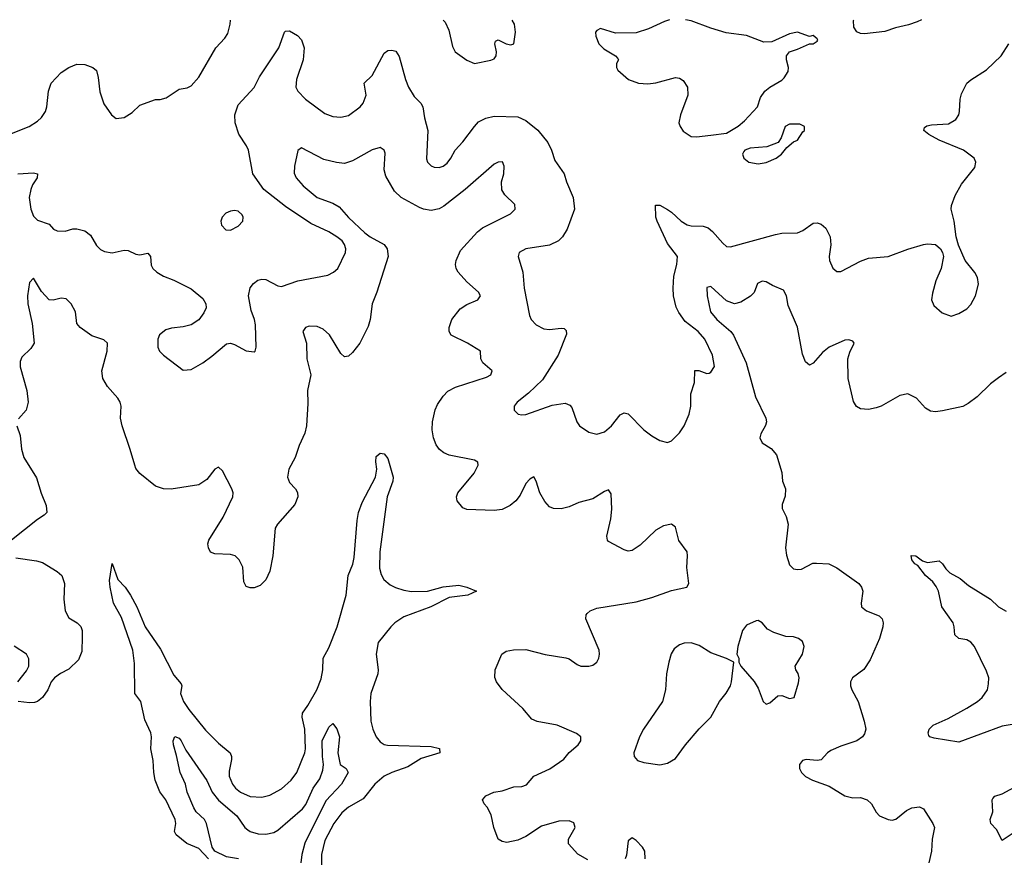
# Model space of a CAD drawing. Header units: inches. Extents: x 1954678 to 2060271, y 904822 to 1016299.
# Tile 226 of 256: x 1981220 to 1986220, y 1011998 to 1016253. Entities that reach past the tile are written whole.
import ezdxf

# ---------------------------------------------------------------- set-up
doc = ezdxf.new("R2010")
doc.units = ezdxf.units.IN
doc.header["$MEASUREMENT"] = 0
doc.layers.add('B9081', color=7, linetype='Continuous')

msp = doc.modelspace()

# ---------------------------------------------------------------- linework, layer by layer
at = {"layer": 'B9081', "color": 5}
for points, elevation in [([(1983370.7, 1016251.4), (1983380.6, 1016240.6), (1983399.9, 1016199.9), (1983417.1, 1016117.1), (1983430.8, 1016090), (1983490, 1016048), (1983530, 1016030.6), (1983613.1, 1016046.9), (1983630, 1016054), (1983638.7, 1016070), (1983641.3, 1016090), (1983632.3, 1016130), (1983636.5, 1016143.5), (1983650, 1016150.4), (1983690, 1016130.4), (1983713.6, 1016126.4), (1983729.3, 1016130.7), (1983738.4, 1016190), (1983733.3, 1016230), (1983720, 1016251.7)], 560), ([(1984520.4, 1016252.3), (1984495.2, 1016244.8), (1984413.5, 1016206.5), (1984350, 1016187.3), (1984245.6, 1016185.6), (1984170, 1016208), (1984150, 1016198), (1984144.7, 1016190), (1984146, 1016170), (1984161, 1016130), (1984185.8, 1016105.8), (1984244.7, 1016070), (1984256.8, 1016056.8), (1984261, 1016050), (1984251, 1016030), (1984250.8, 1016010), (1984256.8, 1015996.8), (1984311, 1015950), (1984362, 1015930), (1984410, 1015926.7), (1984450, 1015932.7), (1984550, 1015958.8), (1984570, 1015956), (1984590, 1015944.7), (1984610.4, 1015910.4), (1984613, 1015870), (1984574.9, 1015770), (1984567.7, 1015730), (1984574, 1015710), (1984590, 1015687.3), (1984630, 1015660.5), (1984657.5, 1015657.5), (1984730, 1015666.4), (1984810, 1015676.3), (1984867.8, 1015712.2), (1984900.5, 1015739.5), (1984966, 1015810), (1984982.5, 1015857.5), (1985004, 1015890), (1985028.7, 1015910), (1985090, 1015946), (1985102, 1015958), (1985122, 1015990), (1985124, 1016010), (1985114, 1016050), (1985114, 1016070), (1985129, 1016090), (1985170, 1016103), (1985230, 1016131.3), (1985250, 1016131), (1985270, 1016144.7), (1985273.2, 1016150), (1985270, 1016155.3), (1985250, 1016172.7), (1985230, 1016168.7), (1985170, 1016189.3), (1985130, 1016182), (1985039, 1016141), (1984999.1, 1016139.1), (1984910, 1016173.3), (1984807, 1016187), (1984730, 1016209.7), (1984630, 1016247), (1984600.8, 1016252.4)], 560), ([(1985798.9, 1016253.3), (1985777.7, 1016242.3), (1985733.5, 1016226.5), (1985667.3, 1016212.7), (1985612.9, 1016192.9), (1985510, 1016181.8), (1985490, 1016183.5), (1985471.8, 1016191.8), (1985456.1, 1016216.1), (1985454.6, 1016250), (1985455.4, 1016253)], 540), ([(1981170, 1015672.4), (1981268.5, 1015711.5), (1981310, 1015738.4), (1981330, 1015757.1), (1981350, 1015787.7), (1981356.8, 1015810), (1981366.2, 1015890), (1981379.2, 1015930), (1981430, 1015984.6), (1981470, 1016010.3), (1981510, 1016028), (1981550, 1016024.9), (1981590.4, 1016010.4), (1981610, 1015994.8), (1981619, 1015959), (1981626.6, 1015886.6), (1981646.6, 1015826.6), (1981686, 1015770), (1981710, 1015751.3), (1981750, 1015756), (1981790, 1015781), (1981830, 1015818.8), (1981910, 1015847.3), (1981932.5, 1015847.5), (1981964.1, 1015855.9), (1982030, 1015900.7), (1982070, 1015907.7), (1982090, 1015917.3), (1982130, 1015960.7), (1982215.6, 1016110), (1982261, 1016159), (1982277, 1016183), (1982288.3, 1016230), (1982290.2, 1016250.5)], 560), ([(1981210, 1015470.2), (1981290, 1015475.8), (1981310.3, 1015470.3), (1981307.7, 1015450), (1981285.3, 1015414.7), (1981275.5, 1015390), (1981268.4, 1015350), (1981276.1, 1015290), (1981290, 1015255.5), (1981310, 1015234.9), (1981370, 1015214.8), (1981390.8, 1015190), (1981410, 1015181.3), (1981450, 1015179.5), (1981489.7, 1015190.3), (1981509.7, 1015190.3), (1981550, 1015180.3), (1981579.3, 1015159.3), (1981610, 1015106), (1981630, 1015086.4), (1981650, 1015076.3), (1981690, 1015068.2), (1981750, 1015082), (1981770, 1015080.3), (1981810, 1015061.6), (1981830, 1015058), (1981870, 1015066.8), (1981884, 1015050), (1981886.9, 1015006.9), (1981895.5, 1014990), (1981916.3, 1014970), (1981950, 1014950.3), (1982002.8, 1014930), (1982090, 1014886.7), (1982150, 1014836.4), (1982164.9, 1014810), (1982166.7, 1014790), (1982155.4, 1014764.6), (1982130, 1014729.4), (1982090, 1014702.9), (1982050, 1014693.3), (1981990, 1014686.6), (1981962, 1014678), (1981930, 1014652.3), (1981921.3, 1014630), (1981922, 1014590), (1981930.4, 1014570), (1981949.2, 1014549.2), (1982050, 1014473.4), (1982090, 1014477.1), (1982149.4, 1014510), (1982196.2, 1014543.8), (1982270, 1014607.3), (1982290, 1014610.7), (1982310, 1014604), (1982370, 1014570.8), (1982410, 1014566), (1982415.3, 1014570), (1982420.9, 1014590), (1982416.9, 1014703.1), (1982412, 1014730), (1982395.3, 1014775.3), (1982382, 1014850), (1982390, 1014890.5), (1982406.3, 1014913.7), (1982429.8, 1014930.2), (1982450, 1014934.9), (1982470, 1014933.4), (1982530, 1014901.1), (1982550, 1014898.7), (1982632.5, 1014927.5), (1982783.8, 1014956.2), (1982813.2, 1014970), (1982836, 1014990), (1982873.6, 1015070), (1982876.3, 1015090), (1982870, 1015111.6), (1982856.9, 1015130), (1982830, 1015150.8), (1982790, 1015176), (1982697.4, 1015217.4), (1982570, 1015303.7), (1982459, 1015390), (1982403.2, 1015470), (1982381.8, 1015590), (1982372.1, 1015612.1), (1982332.4, 1015672.4), (1982313.6, 1015730), (1982312.2, 1015770), (1982330, 1015821.1), (1982410, 1015908.9), (1982437.8, 1015962.2), (1982535.1, 1016110), (1982564, 1016190), (1982570, 1016194.8), (1982590, 1016196.3), (1982630, 1016172.4), (1982650, 1016150.4), (1982664.4, 1016110), (1982658.5, 1016050), (1982625.4, 1015950), (1982622.8, 1015910), (1982631.5, 1015890), (1982670.3, 1015850), (1982770, 1015776.9), (1982810, 1015761.3), (1982850, 1015758), (1982890, 1015767.4), (1982949.6, 1015810), (1982963.5, 1015830), (1982979.1, 1015870), (1982968.8, 1015931.2), (1983009.9, 1015970.1), (1983070, 1016082.4), (1983090, 1016097.6), (1983110, 1016099.3), (1983130, 1016093), (1983146.5, 1016066.5), (1983178.5, 1015950), (1983194.5, 1015910), (1983223.6, 1015863.6), (1983257.7, 1015830), (1983267.1, 1015810), (1983275.1, 1015755.1), (1983293.1, 1015690), (1983286.3, 1015546.3), (1983290.6, 1015530), (1983310, 1015510.6), (1983324.4, 1015504.4), (1983350, 1015502), (1983370, 1015508.8), (1983390, 1015523.7), (1983410, 1015550.4), (1983430.8, 1015590), (1983470, 1015632.8), (1983528.9, 1015711.1), (1983550, 1015735), (1983586.3, 1015753.7), (1983630, 1015763.8), (1983750, 1015760.6), (1983790, 1015741.5), (1983851.6, 1015691.6), (1983902.2, 1015630), (1983921.2, 1015590), (1983938.2, 1015538.2), (1983985.5, 1015470), (1983996.3, 1015430), (1984030.3, 1015350.3), (1984038, 1015290), (1984000.2, 1015190), (1983976.8, 1015150), (1983956.5, 1015130), (1983910, 1015107.4), (1983790.2, 1015089.8), (1983756.3, 1015070), (1983750.4, 1015049.6), (1983774.3, 1014970), (1983782.3, 1014890), (1983808.8, 1014750), (1983817.6, 1014730), (1983843.2, 1014703.2), (1983882.2, 1014682.2), (1983910, 1014679.2), (1983970, 1014686.7), (1983984.1, 1014684.1), (1983995.1, 1014675.1), (1983996.1, 1014656.1), (1983953.6, 1014550), (1983875.4, 1014424.6), (1983804.4, 1014355.6), (1983746.8, 1014310), (1983731, 1014290), (1983731, 1014270), (1983752, 1014250), (1983770, 1014246), (1983790, 1014248.2), (1983924.4, 1014295.6), (1983990, 1014304.9), (1984014.4, 1014294.4), (1984023.7, 1014283.7), (1984048.5, 1014210), (1984063, 1014190), (1984110, 1014157.6), (1984150, 1014147.2), (1984190, 1014159.5), (1984226, 1014190), (1984270, 1014245.5), (1984290, 1014256.3), (1984310, 1014250.6), (1984390, 1014170.4), (1984430, 1014139.5), (1984470, 1014115.8), (1984510, 1014104.9), (1984530, 1014113.4), (1984570, 1014154.9), (1984594, 1014190), (1984619.7, 1014250), (1984628.2, 1014290), (1984627.8, 1014352.2), (1984646, 1014410), (1984649.2, 1014470.8), (1984668.9, 1014471.1), (1984710, 1014456), (1984722, 1014458), (1984730, 1014462), (1984749.1, 1014490.9), (1984737.6, 1014550), (1984699.7, 1014630), (1984664.7, 1014670), (1984599.7, 1014719.7), (1984566.6, 1014766.6), (1984553.7, 1014793.7), (1984539.8, 1014850), (1984538.5, 1014890), (1984541.3, 1014950), (1984557.6, 1015010), (1984559.6, 1015050), (1984510, 1015116.3), (1984457.8, 1015230), (1984451.1, 1015250), (1984449, 1015311), (1984470, 1015310.8), (1984510, 1015288.7), (1984530, 1015276), (1984578.6, 1015230), (1984610, 1015210.9), (1984630, 1015205.9), (1984690, 1015205), (1984715.6, 1015195.6), (1984738.1, 1015178.1), (1984790, 1015117.4), (1984810, 1015101.1), (1984830, 1015098.7), (1985057.4, 1015162.6), (1985090, 1015168.9), (1985170, 1015170.3), (1985197.4, 1015182.6), (1985250, 1015219.5), (1985270, 1015220.9), (1985290, 1015214.6), (1985313.7, 1015193.7), (1985334.9, 1015150), (1985339.5, 1015110), (1985330.5, 1015050.5), (1985333, 1015030), (1985350, 1014991), (1985370, 1014974.8), (1985390, 1014974), (1985490, 1015026.7), (1985530, 1015042.4), (1985630, 1015050.4), (1985730, 1015088), (1985810, 1015110.7), (1985830, 1015114.8), (1985870, 1015110.8), (1985896, 1015090), (1985906.8, 1015070), (1985910.7, 1015050), (1985899.1, 1014990), (1985872.5, 1014927.5), (1985855.2, 1014864.8), (1985850.7, 1014830), (1985861.6, 1014801.6), (1985904.7, 1014764.7), (1985950, 1014748), (1985990, 1014760.5), (1986030, 1014784.9), (1986050, 1014806.8), (1986074, 1014850), (1986089.4, 1014910), (1986083.3, 1014943.3), (1986070, 1014969), (1986020.9, 1015030), (1985987.3, 1015107.3), (1985975.1, 1015150), (1985965.1, 1015230), (1985949.7, 1015290), (1985951.5, 1015310), (1985970, 1015361), (1986002.8, 1015417.2), (1986070, 1015502.8), (1986075.6, 1015530), (1986067, 1015550), (1986013.3, 1015590), (1985890, 1015640.6), (1985836.3, 1015670), (1985811.8, 1015690), (1985814.5, 1015705.5), (1985826.5, 1015713.5), (1985850, 1015718.6), (1985935.9, 1015724.1), (1985974.1, 1015745.9), (1985988.6, 1015770), (1985992.9, 1015787.1), (1985996.5, 1015850), (1986003, 1015877), (1986029.9, 1015930.1), (1986050, 1015947.9), (1986130, 1015998), (1986204.2, 1016070), (1986242.9, 1016130)], 540), ([(1984104.9, 1011984.9), (1984054.1, 1012014.1), (1984007, 1012067), (1984007.1, 1012090), (1984040.8, 1012150), (1984034.2, 1012174.2), (1984010, 1012183.9), (1983958.4, 1012181.6), (1983870, 1012157.1), (1983790, 1012103.8), (1983750, 1012085.2), (1983694, 1012074), (1983670, 1012078), (1983650, 1012091.3), (1983627.7, 1012150), (1983614.9, 1012214.9), (1983593.8, 1012253.8), (1983578.8, 1012270), (1983570.8, 1012290), (1983586.8, 1012310), (1983626.8, 1012330), (1983670, 1012336.8), (1983730, 1012356.8), (1983770, 1012358), (1983793.2, 1012366.8), (1983830.3, 1012410), (1983911.3, 1012448.7), (1983982.5, 1012497.5), (1984010, 1012530.8), (1984055.4, 1012570), (1984069.1, 1012590), (1984068.9, 1012610), (1984047.4, 1012627.4), (1983948.9, 1012668.9), (1983847.8, 1012687.8), (1983820.4, 1012700.4), (1983774.4, 1012754.4), (1983670, 1012850.7), (1983640.4, 1012890), (1983632.3, 1012912.3), (1983634, 1012950), (1983668.8, 1013031.2), (1983690, 1013045.1), (1983727, 1013053), (1983790, 1013053.3), (1983888.2, 1013028.2), (1983992.6, 1013012.6), (1984010, 1013006.1), (1984050, 1012977.1), (1984070, 1012969.4), (1984110.8, 1012969.2), (1984130, 1012974.7), (1984150.2, 1012989.8), (1984160.8, 1013010), (1984164.9, 1013030), (1984162.2, 1013050), (1984094, 1013210), (1984096.4, 1013230), (1984102.4, 1013237.6), (1984116.3, 1013250), (1984150, 1013263.5), (1984350, 1013296.3), (1984430, 1013318.3), (1984530, 1013354.5), (1984607.3, 1013370), (1984617.4, 1013390), (1984608, 1013470), (1984611.6, 1013530), (1984608.7, 1013550), (1984567.5, 1013607.5), (1984550, 1013674.8), (1984530, 1013690.4), (1984490, 1013681.7), (1984450, 1013659.6), (1984370, 1013584), (1984330, 1013557), (1984310, 1013554), (1984290, 1013560.4), (1984210, 1013603), (1984204.4, 1013610), (1984202.3, 1013630), (1984222.1, 1013717.9), (1984226.2, 1013766.2), (1984224.1, 1013844.1), (1984210, 1013864.9), (1984190, 1013857.1), (1984130, 1013819.5), (1984058.9, 1013801.1), (1984010, 1013778.7), (1983970, 1013768.9), (1983930, 1013770.3), (1983910, 1013779.5), (1983886.2, 1013806.2), (1983861.7, 1013850), (1983842.4, 1013910), (1983830, 1013930.5), (1983810, 1013919.5), (1983790, 1013897), (1983761.6, 1013838.4), (1983739.1, 1013810), (1983710, 1013785.5), (1983670, 1013765.2), (1983630, 1013760.2), (1983490, 1013765.7), (1983470, 1013773.4), (1983441.6, 1013810), (1983438.4, 1013830), (1983445.3, 1013850), (1983528.1, 1013950), (1983548.8, 1013990), (1983545.5, 1014005.5), (1983530, 1014016.1), (1983400.8, 1014040.8), (1983373, 1014053), (1983351.7, 1014070), (1983333.9, 1014093.9), (1983320.7, 1014130), (1983314.5, 1014170), (1983315.9, 1014210), (1983329.3, 1014270.7), (1983340.8, 1014299.2), (1983370, 1014341.6), (1983394.4, 1014365.6), (1983433.7, 1014386.3), (1983590, 1014437.8), (1983612, 1014450), (1983619.3, 1014470), (1983572.4, 1014510), (1983561.6, 1014530), (1983559.3, 1014570), (1983494.6, 1014610), (1983410.3, 1014650), (1983401.6, 1014670), (1983401.5, 1014690), (1983413.6, 1014730), (1983455.8, 1014784.2), (1983490, 1014807.1), (1983546.4, 1014830), (1983559.5, 1014850), (1983550.4, 1014870), (1983490, 1014921.3), (1983447.1, 1014970), (1983436.2, 1014990), (1983432.9, 1015010), (1983436, 1015030), (1983458.3, 1015081.7), (1983544.7, 1015175.3), (1983570, 1015196.8), (1983712.8, 1015267.2), (1983736.4, 1015290), (1983734.9, 1015314.9), (1983682.8, 1015362.8), (1983668.6, 1015388.6), (1983666.3, 1015430), (1983677.6, 1015470), (1983680.8, 1015510), (1983671.5, 1015531.5), (1983650, 1015530.4), (1983630, 1015519.6), (1983482.7, 1015390), (1983373.5, 1015306.5), (1983350, 1015292.8), (1983310, 1015283.2), (1983270, 1015290.2), (1983250, 1015299), (1983157.4, 1015350), (1983122.8, 1015382.8), (1983078.8, 1015458.8), (1983071, 1015490), (1983075.6, 1015575.6), (1983070, 1015590.7), (1983050, 1015604.4), (1983010, 1015591.7), (1982910, 1015536.9), (1982870, 1015523.6), (1982828.1, 1015528.1), (1982763.4, 1015543.4), (1982650, 1015603), (1982631.7, 1015588.3), (1982615.1, 1015510), (1982614.3, 1015474.3), (1982623.5, 1015450), (1982658.5, 1015410), (1982731, 1015350), (1982810, 1015320.5), (1982842.7, 1015302.7), (1982890, 1015248), (1982972.2, 1015170), (1982999.8, 1015150), (1983070, 1015111.8), (1983085.4, 1015090), (1983090.4, 1015050), (1983033.9, 1014870), (1983010.4, 1014810), (1982999.5, 1014730), (1982990, 1014694.9), (1982946.3, 1014610), (1982910, 1014562), (1982890, 1014544.2), (1982870, 1014540.3), (1982850, 1014557), (1982793.1, 1014653.1), (1982761, 1014681), (1982730, 1014694.9), (1982690, 1014697.3), (1982670.9, 1014689.1), (1982658.3, 1014670), (1982677, 1014610), (1982678.2, 1014530), (1982697.4, 1014450), (1982681.5, 1014370), (1982683.7, 1014303.7), (1982675.4, 1014190), (1982667.1, 1014152.9), (1982638.8, 1014090), (1982618.4, 1014030), (1982587.1, 1013970), (1982579.3, 1013930), (1982590, 1013901.6), (1982619.6, 1013870), (1982631, 1013851), (1982632.8, 1013830), (1982617.4, 1013790), (1982529.7, 1013690), (1982517.7, 1013670), (1982505.4, 1013530), (1982490, 1013451.3), (1982470, 1013407.3), (1982441.2, 1013378.8), (1982410, 1013367.7), (1982390, 1013367.7), (1982370, 1013374.8), (1982358.4, 1013398.4), (1982353, 1013473), (1982334.9, 1013510), (1982314, 1013530), (1982290, 1013537.1), (1982210, 1013539.3), (1982189, 1013549), (1982178, 1013570), (1982174.9, 1013590), (1982180.3, 1013610), (1982253.6, 1013726.4), (1982301.8, 1013830), (1982303.6, 1013850), (1982296.5, 1013870), (1982250, 1013962), (1982230, 1013980.4), (1982210, 1013970.4), (1982170, 1013918.3), (1982130, 1013891.3), (1981989.1, 1013869.1), (1981950, 1013870.3), (1981910, 1013883.7), (1981830, 1013948.4), (1981810, 1013973.4), (1981803.6, 1013990), (1981781.5, 1014070), (1981740.2, 1014190), (1981732.1, 1014230), (1981734.9, 1014290), (1981730.3, 1014310), (1981718.3, 1014330), (1981666.3, 1014390), (1981642, 1014430), (1981637.3, 1014470), (1981664.2, 1014570), (1981666, 1014610), (1981647.3, 1014627.3), (1981586.7, 1014646.7), (1981527.4, 1014690), (1981510.3, 1014710), (1981503.7, 1014770), (1981480.3, 1014810), (1981455.3, 1014835.3), (1981430, 1014839.5), (1981390, 1014828.5), (1981370, 1014830.4), (1981330, 1014873.4), (1981290, 1014939.5), (1981270, 1014919.1), (1981259.3, 1014850), (1981260.4, 1014810), (1981282.7, 1014710), (1981292.3, 1014610), (1981277, 1014583), (1981230, 1014538.8), (1981222.7, 1014517.3), (1981222.4, 1014490), (1981256.5, 1014370), (1981262.9, 1014310), (1981252, 1014270), (1981214.2, 1014225.8)], 520), ([(1986230, 1014460.7), (1986190, 1014434.9), (1986150, 1014403.1), (1986082.2, 1014337.8), (1986037, 1014303), (1986010, 1014288.4), (1985905.8, 1014265.8), (1985870, 1014262), (1985844.9, 1014264.9), (1985819.8, 1014279.8), (1985774, 1014330), (1985730, 1014352.4), (1985690, 1014344.9), (1985595.1, 1014290), (1985570, 1014281.1), (1985530, 1014274), (1985490, 1014277.1), (1985470, 1014287.7), (1985453.4, 1014313.4), (1985427.2, 1014430), (1985425.2, 1014530), (1985435.6, 1014564.4), (1985457.3, 1014610), (1985450, 1014621), (1985430, 1014627.3), (1985410, 1014625.5), (1985330, 1014590.3), (1985296.8, 1014563.2), (1985250, 1014508.4), (1985230, 1014499.1), (1985210, 1014514.8), (1985194.8, 1014554.8), (1985170, 1014690.7), (1985122.2, 1014802.2), (1985114.4, 1014850), (1985098.9, 1014878.9), (1985042.3, 1014902.3), (1985010, 1014921.6), (1984990, 1014924.9), (1984966.9, 1014913.1), (1984950, 1014868.2), (1984930.8, 1014849.2), (1984882.2, 1014817.8), (1984850, 1014809.1), (1984810, 1014824.4), (1984730, 1014898), (1984710, 1014893.4), (1984710.7, 1014850), (1984728.2, 1014770), (1984759.6, 1014730), (1984830.7, 1014670), (1984844.5, 1014650), (1984909.4, 1014510), (1984957.1, 1014337.1), (1985009.8, 1014230), (1985013.1, 1014210), (1985008, 1014192), (1984983.5, 1014150), (1984979.1, 1014130), (1984990, 1014104.7), (1985035.3, 1014075.3), (1985062.9, 1014042.9), (1985090, 1013954), (1985093.7, 1013910), (1985109.7, 1013870), (1985106.7, 1013833.3), (1985091.5, 1013790), (1985091.6, 1013770), (1985111.6, 1013730), (1985122.4, 1013690), (1985109, 1013570), (1985113.2, 1013533.2), (1985130, 1013483.7), (1985150, 1013464.2), (1985170, 1013460.5), (1985190, 1013463), (1985248.1, 1013491.9), (1985266.6, 1013493.4), (1985328.5, 1013488.5), (1985370, 1013468.3), (1985481, 1013390), (1985495.1, 1013370), (1985501.7, 1013350), (1985493, 1013290), (1985495.6, 1013270), (1985519.5, 1013250), (1985585.3, 1013225.3), (1985600.5, 1013210), (1985605.1, 1013190), (1985603.5, 1013170), (1985586, 1013110), (1985538.1, 1013001.9), (1985507.2, 1012952.8), (1985449.8, 1012910.2), (1985438.3, 1012890), (1985438.5, 1012870), (1985445.1, 1012850), (1985477.2, 1012790), (1985508.5, 1012690), (1985516.4, 1012650), (1985510, 1012624.9), (1985500.5, 1012610), (1985471.6, 1012590), (1985390, 1012563), (1985339.1, 1012540.9), (1985322, 1012530), (1985290, 1012494), (1985270, 1012490.5), (1985214.6, 1012494.6), (1985195.3, 1012490), (1985179.5, 1012470), (1985180.7, 1012450), (1985189.6, 1012430), (1985210, 1012409.7), (1985246, 1012390), (1985330, 1012359.2), (1985410.5, 1012310.5), (1985450, 1012300.6), (1985490, 1012302), (1985522.9, 1012290), (1985545.4, 1012270), (1985570, 1012227.8), (1985586.3, 1012210), (1985629.8, 1012189.8), (1985650, 1012187.2), (1985670, 1012192.8), (1985723.5, 1012236.5), (1985750, 1012250.6), (1985790, 1012255), (1985810, 1012245.1), (1985857.7, 1012170), (1985865.7, 1012150), (1985854.5, 1012090), (1985849.7, 1012030), (1985836, 1011970)], 520), ([(1981204.7, 1014190), (1981221.8, 1014141.8), (1981228.7, 1014071.3), (1981240.7, 1014030), (1981305.8, 1013925.8), (1981328.9, 1013848.9), (1981353.7, 1013786.3), (1981357.2, 1013750), (1981344.2, 1013735.8), (1981310, 1013714.7), (1981178.3, 1013610)], 520), ([(1982178.3, 1011990), (1982130, 1012043.2), (1982069.3, 1012069.3), (1982013.5, 1012113.5), (1982006.2, 1012130), (1982011.8, 1012170), (1982008.7, 1012190), (1981961.1, 1012290), (1981930.5, 1012330.5), (1981907.4, 1012390), (1981900.2, 1012430), (1981897.3, 1012490), (1981885.9, 1012550), (1981888.4, 1012610), (1981884.9, 1012630), (1981856, 1012696), (1981834.5, 1012790), (1981804.5, 1012830), (1981803.4, 1012983.4), (1981794.6, 1013050), (1981736.1, 1013216.1), (1981695.6, 1013290), (1981679.1, 1013370), (1981676.2, 1013403.8), (1981690, 1013491.3), (1981717.7, 1013410), (1981754.5, 1013370), (1981782.7, 1013330), (1981815.2, 1013270), (1981857.2, 1013170), (1981935.2, 1013055.2), (1982003.1, 1012923.1), (1982039.6, 1012879.6), (1982043.9, 1012870), (1982035.6, 1012830), (1982051.8, 1012790), (1982078.6, 1012750), (1982164.1, 1012644.1), (1982230, 1012579), (1982289.2, 1012529.2), (1982296.1, 1012510), (1982295.8, 1012495.8), (1982284, 1012436), (1982283.5, 1012410), (1982300.2, 1012370), (1982316.1, 1012350), (1982341.7, 1012330), (1982390, 1012308.2), (1982450, 1012303.2), (1982490, 1012314.2), (1982550, 1012346.2), (1982598.4, 1012390), (1982627.1, 1012430), (1982668.4, 1012530), (1982671.5, 1012550), (1982668.5, 1012650), (1982653.4, 1012710), (1982655.4, 1012730), (1982683.4, 1012770), (1982728.5, 1012850), (1982750, 1012904.4), (1982759.5, 1012950), (1982760.3, 1013010), (1982790, 1013063.1), (1982831.3, 1013168.7), (1982877.8, 1013330), (1982887, 1013430), (1982911.7, 1013488.3), (1982918.7, 1013521.3), (1982933, 1013710), (1982939.9, 1013750), (1982959.6, 1013800.4), (1983027.4, 1013930), (1983034, 1013970), (1983028, 1014008), (1983030, 1014034.8), (1983050, 1014050.7), (1983070, 1014048), (1983090, 1014023.8), (1983116.1, 1013930), (1983114, 1013910), (1983085.1, 1013830), (1983049.2, 1013550.8), (1983047.6, 1013467.6), (1983055.5, 1013435.5), (1983069.6, 1013409.6), (1983101.8, 1013381.8), (1983128.4, 1013368.4), (1983170, 1013355.1), (1983208.9, 1013348.9), (1983290, 1013350.9), (1983370, 1013373.2), (1983450, 1013380.6), (1983490, 1013370.2), (1983538.8, 1013350), (1983494.8, 1013330), (1983401.3, 1013318.7), (1983307.9, 1013270), (1983170, 1013220.1), (1983125.4, 1013190), (1983104.6, 1013170), (1983040.9, 1013090), (1983030.1, 1013030), (1983039.8, 1012950), (1983037.9, 1012930), (1983003.5, 1012830), (1982999.5, 1012790), (1983003.2, 1012690), (1983013.4, 1012650), (1983030, 1012610.3), (1983050, 1012585.8), (1983070, 1012572.3), (1983087.5, 1012567.5), (1983310, 1012561.5), (1983351.3, 1012551.3), (1983354, 1012530), (1983258.9, 1012501.1), (1983190, 1012458.6), (1983110, 1012429.5), (1983070, 1012409.9), (1983023, 1012370), (1982964.8, 1012295.2), (1982890, 1012252.4), (1982855.3, 1012224.7), (1982814.8, 1012170), (1982770, 1012084), (1982752, 1012012), (1982753.2, 1011950)], 480), ([(1981199.8, 1013519.8), (1981304.7, 1013504.7), (1981335.2, 1013495.2), (1981410.6, 1013450.6), (1981433, 1013430), (1981447.1, 1013390), (1981443.1, 1013310), (1981450.8, 1013250), (1981470, 1013214.3), (1981512.3, 1013190), (1981530.9, 1013170.9), (1981536.9, 1013150), (1981537.6, 1013117.6), (1981535.7, 1013044.3), (1981518.6, 1013001.4), (1981470, 1012954), (1981427.2, 1012932.8), (1981396, 1012910), (1981379.3, 1012890), (1981362.7, 1012850), (1981335.1, 1012810), (1981310, 1012790.5), (1981295.1, 1012784.9), (1981270, 1012782.4), (1981212, 1012790)], 520), ([(1986270, 1012674.6), (1986210, 1012664.6), (1985990, 1012582.8), (1985863.6, 1012603.6), (1985842, 1012610), (1985837.1, 1012617.1), (1985832.7, 1012630), (1985839.3, 1012650), (1985859.2, 1012670), (1985935.8, 1012704.2), (1986030, 1012755.7), (1986084.8, 1012790), (1986108.3, 1012810), (1986134.1, 1012850), (1986140.6, 1012879.4), (1986140.7, 1012910), (1986130, 1012944.8), (1986069.1, 1013070), (1986050, 1013092), (1986030, 1013102.6), (1985990, 1013110.8), (1985968.5, 1013128.5), (1985965.7, 1013170), (1985959.9, 1013190), (1985902.7, 1013270), (1985885.2, 1013350), (1985874.8, 1013374.8), (1985857, 1013397), (1985819.7, 1013430), (1985780.1, 1013480.1), (1985765.1, 1013490), (1985749.7, 1013510), (1985747.9, 1013532.1), (1985770, 1013530.2), (1985804.4, 1013504.4), (1985830, 1013496.1), (1985890, 1013504.6), (1985907, 1013490), (1985923.4, 1013463.4), (1985943.2, 1013443.2), (1985995.3, 1013415.3), (1986038.4, 1013378.4), (1986150, 1013309.3), (1986190, 1013271.3), (1986230, 1013249.2)], 480), ([(1981210, 1012889.3), (1981254, 1012946), (1981265.3, 1012970), (1981266.1, 1013006.1), (1981254, 1013030), (1981191.3, 1013071.3)], 520), ([(1982331.3, 1011991.3), (1982270, 1012000.3), (1982210.8, 1012030), (1982197.3, 1012050), (1982168.2, 1012170), (1982157.4, 1012190), (1982116.3, 1012230), (1982103.6, 1012250), (1982070.8, 1012329.2), (1982061.5, 1012370), (1982034.2, 1012430), (1982016.4, 1012516.4), (1982000.3, 1012570), (1981999.1, 1012590), (1982008.2, 1012611.8), (1982030, 1012603.1), (1982040.3, 1012590), (1982063.2, 1012543.2), (1982170, 1012387.9), (1982197.9, 1012330), (1982229.1, 1012289.1), (1982323, 1012210), (1982363.2, 1012150), (1982377.6, 1012137.6), (1982390, 1012129.6), (1982430, 1012118), (1982470, 1012115.3), (1982510, 1012125.1), (1982530, 1012137.1), (1982655.1, 1012244.9), (1982673.5, 1012266.5), (1982710, 1012349.1), (1982743.1, 1012396.9), (1982758.9, 1012441.1), (1982762.2, 1012470), (1982756.8, 1012510), (1982755.1, 1012590), (1982790, 1012658.8), (1982810, 1012678), (1982813.7, 1012673.7), (1982830, 1012651.3), (1982844.4, 1012610), (1982836, 1012530), (1982846.8, 1012470), (1982878, 1012450), (1982887.3, 1012430), (1982854.3, 1012370), (1982775, 1012285), (1982668.4, 1012070), (1982652.6, 1012012.6), (1982647.5, 1011970)], 460), ([(1986270, 1012123.7), (1986210, 1012083.6), (1986180.2, 1012140.2), (1986151.1, 1012170), (1986148.7, 1012190), (1986162.2, 1012230), (1986158.7, 1012290), (1986162, 1012298), (1986171.6, 1012308.4), (1986210, 1012320.1), (1986290, 1012364.8)], 480), ([(1984396.9, 1011990), (1984395.3, 1012030), (1984382.4, 1012050), (1984350, 1012083.8), (1984330, 1012097), (1984310, 1012081.6), (1984301, 1012010), (1984294.6, 1011990)], 520)]:
    msp.add_lwpolyline(points, dxfattribs=dict(at, elevation=elevation))
for points, elevation in [([(1985130, 1015722.7), (1985107.7, 1015710), (1985087.1, 1015652.9), (1985070.9, 1015629.1), (1985013.4, 1015606.6), (1984930, 1015601.2), (1984902, 1015590), (1984896.9, 1015583.1), (1984891.3, 1015570), (1984898, 1015550), (1984922, 1015530), (1984970, 1015520.7), (1985010, 1015527.7), (1985062, 1015550), (1985088.7, 1015570), (1985116.4, 1015603.6), (1985150, 1015632), (1985170, 1015642), (1985196.4, 1015683.6), (1985206, 1015690), (1985206, 1015710), (1985182, 1015722)], 560), ([(1982310, 1015284.2), (1982290, 1015280.5), (1982267.3, 1015270), (1982247.3, 1015250), (1982240.7, 1015230), (1982244, 1015210), (1982265.7, 1015185.7), (1982290, 1015184.4), (1982330, 1015203.8), (1982353.6, 1015230), (1982355.1, 1015250), (1982350, 1015261.2), (1982330, 1015280.5)], 560), ([(1984970, 1013202), (1984959.6, 1013200.4), (1984910, 1013178), (1984891.3, 1013150), (1984866.8, 1013070), (1984862, 1013030), (1984871.3, 1013010), (1984872, 1012990), (1984882, 1012970), (1984950, 1012892), (1984970, 1012858), (1984996, 1012790), (1985010, 1012776), (1985030, 1012782.8), (1985070, 1012818), (1985090, 1012820.5), (1985130, 1012804.9), (1985152.7, 1012810), (1985175.5, 1012884.5), (1985178.3, 1012910), (1985172.5, 1012932.5), (1985162, 1012950), (1985158.7, 1012970), (1985195.6, 1013030), (1985204.5, 1013070), (1985195.1, 1013095.1), (1985175.3, 1013110), (1985150, 1013118), (1985110, 1013119.3), (1985050, 1013140.9), (1985018, 1013158), (1984990, 1013189)], 540), ([(1984630, 1013087.3), (1984594.2, 1013085.8), (1984570, 1013078.4), (1984542.9, 1013057.1), (1984528.7, 1013031.3), (1984516.4, 1012990), (1984503.8, 1012930), (1984499.3, 1012850), (1984484.9, 1012790), (1984387.7, 1012650), (1984368.2, 1012610), (1984339.1, 1012530), (1984340.7, 1012510), (1984358, 1012490), (1984390, 1012479.3), (1984470, 1012468.2), (1984510, 1012476.3), (1984550, 1012500.7), (1984600.9, 1012570), (1984670, 1012651), (1984729.5, 1012710.5), (1984773.2, 1012790), (1984807.2, 1012832.8), (1984829, 1012870), (1984835.3, 1012890), (1984846, 1012990), (1984809.2, 1013009.2), (1984730, 1013037), (1984670, 1013074)], 540)]:
    msp.add_lwpolyline(points, close=True, dxfattribs=dict(at, elevation=elevation))

doc.saveas('drawing.dxf')
